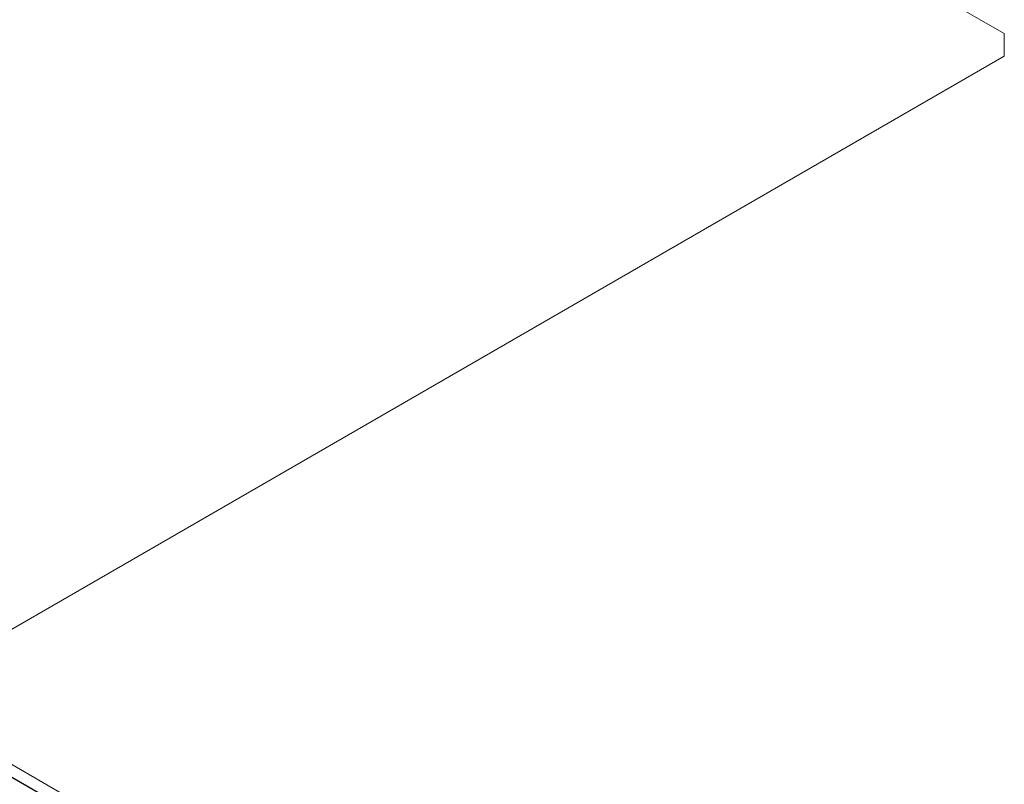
# Model space of a CAD drawing. Header units: millimetres. Extents: x 4476663 to 4477054, y -30323851 to -30323414.
# Tile 64 of 256: x 4476994.21 to 4476999.46, y -30323833.7 to -30323829.63. Entities that reach past the tile are written whole.
import ezdxf

# ---------------------------------------------------------------- set-up
doc = ezdxf.new("R2010")
doc.units = ezdxf.units.MM
doc.layers.add('CE-Condutos (Teto)', color=1, linetype='Continuous', lineweight=25)
doc.layers.add('DI-Elementos externos em vista', color=9, linetype='Continuous', lineweight=5)

msp = doc.modelspace()

# ---------------------------------------------------------------- linework, layer by layer
at = {"layer": 'CE-Condutos (Teto)', "color": 251}
msp.add_line((4476995.1532, -30323834.2318), (4476991.9712, -30323832.3946), dxfattribs=at)
at = {"layer": 'DI-Elementos externos em vista'}
for p, q in [((4476999.4583, -30323829.7022), (4476972.4383, -30323814.1022)), ((4476998.0211, -30323835.8191), (4476965.967, -30323817.3126)), ((4476999.4583, -30323829.8222), (4476999.4583, -30323829.7022)), ((4476993.5636, -30323833.2255), (4476999.4583, -30323829.8222))]:
    msp.add_line(p, q, dxfattribs=at)

doc.saveas('drawing.dxf')
